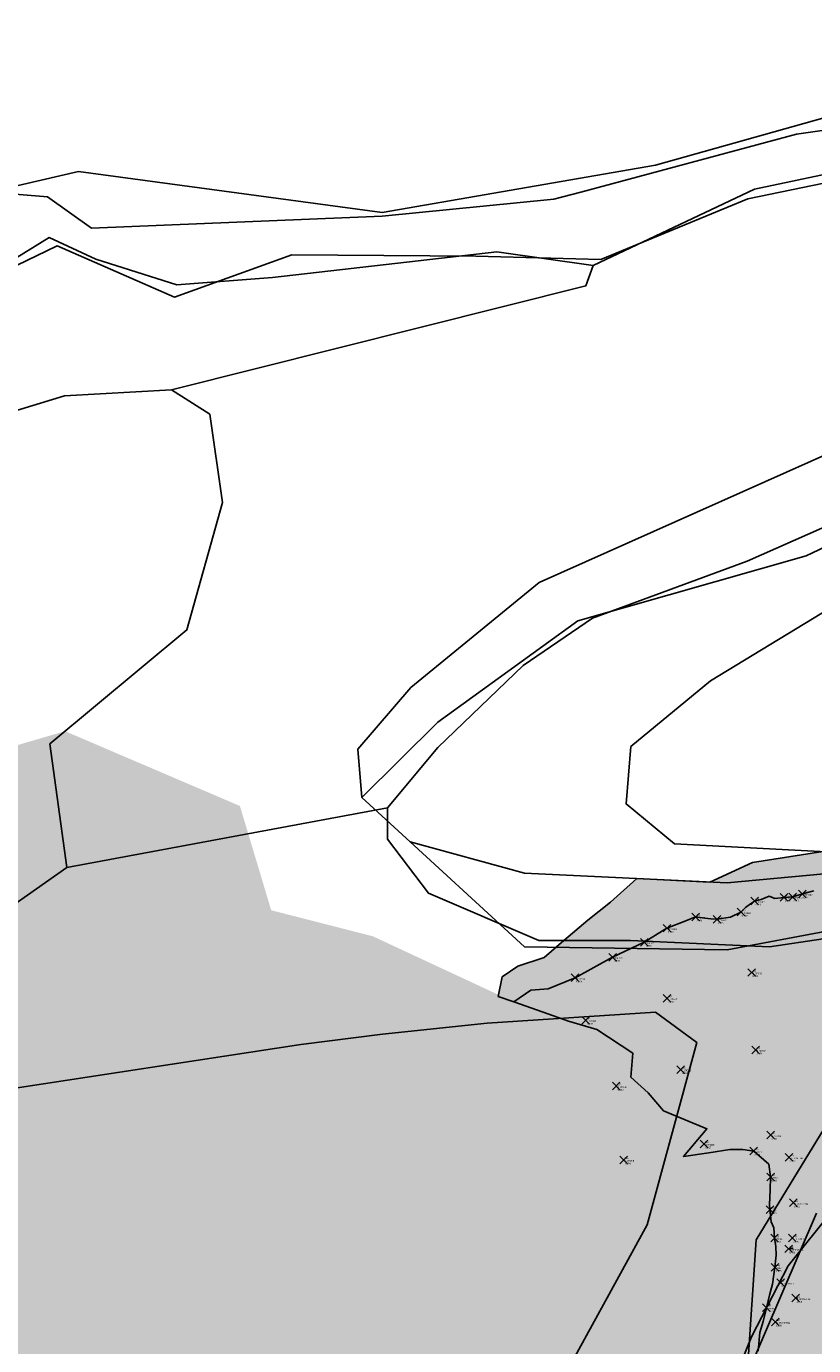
# Model space of a CAD drawing. Extents: x 463979 to 467979, y 555064 to 557157.
# Tile 68 of 82: x 467124 to 467155, y 556244 to 556295. Entities that reach past the tile are written whole.
import ezdxf

# ---------------------------------------------------------------- set-up
doc = ezdxf.new("R2010")
doc.units = 0
doc.header["$MEASUREMENT"] = 0
doc.header["$PDMODE"] = 3
doc.header["$PDSIZE"] = 0.15
for name, color, linetype in [('OS MAP', 7, 'Continuous'), ('Sections', 7, 'Continuous'), ('Survey Detail Drawn', 7, 'Continuous')]:
    doc.layers.add(name, color=color, linetype=linetype)
doc.layers.add('Points', color=7, linetype='Continuous', lineweight=9)
doc.layers.add('Spot Level', color=200, linetype='Continuous', lineweight=9)
doc.styles.add('Legend', font='calibri.ttf')

# ---------------------------------------------------------------- blocks, each defined once
blk = doc.blocks.new('*U4')
at = {"linetype": 'Continuous'}
blk.add_point((0, 0), dxfattribs=at)
at = {"linetype": 'Continuous', "style": 'Legend'}
for tag, p in [('NAME', (0.13, 0.14)), ('CODE', (0.13, -0.28)), ('COMMENTS', (0.13, -1.55)), ('ELEVATION', (0.13, -0.7))]:
    blk.add_attdef(tag, p, '', height=0.25, dxfattribs=at)

msp = doc.modelspace()

# ---------------------------------------------------------------- hatches: boundary and pattern name
at = {"layer": 'Survey Detail Drawn', "true_color": 0x34759d}
h = msp.add_hatch(dxfattribs=at)
h.set_pattern_fill('FLEX', color=155, scale=3.5)
h.set_pattern_definition([(0, (0, 0), (0, 0.875), [0.875, -0.875]), (45, (0.875, 0), (0, 0.875), [0.21875, -0.7999368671, 0.21875, -1.2374368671])])
h.paths.add_polyline_path([(467119.501, 556213.186), (467119.779, 556213.343), (467120.224, 556214.709), (467122.043, 556214.78), (467123.247, 556214.817), (467124.696, 556215.258), (467125.731, 556216.596), (467127.267, 556217.062), (467130.106, 556217.582), (467132.778, 556218.071), (467134.185, 556217.803), (467135.586, 556218.307), (467137.28, 556220.135), (467138.398, 556220.725), (467140.792, 556222.848), (467142.833, 556223.904), (467144.243, 556225.467), (467145.109, 556226.426), (467146.169, 556228.401), (467146.922, 556229.413), (467147.023, 556229.928), (467147.376, 556230.547), (467147.435, 556231.298), (467147.995, 556232.328), (467148.172, 556233.153), (467148.436, 556233.922), (467148.489, 556234.393), (467148.745, 556234.686), (467148.663, 556235.006), (467148.791, 556235.619), (467149.025, 556236.535), (467149.102, 556237.01), (467149.34, 556237.604), (467149.615, 556237.915), (467150.233, 556239.112), (467150.319, 556239.746), (467150.607, 556240.218), (467151.014, 556240.844), (467151.075, 556241.443), (467151.481, 556241.939), (467151.778, 556242.26), (467152.598, 556242.981), (467152.785, 556243.332), (467152.852, 556244.069), (467152.981, 556244.5), (467153.113, 556245.045), (467153.234, 556245.537), (467153.35, 556245.969), (467153.45, 556246.636), (467153.5, 556247.107), (467153.489, 556247.451), (467153.432, 556247.785), (467153.407, 556248.194), (467153.297, 556248.419), (467153.251, 556248.906), (467153.234, 556249.112), (467153.26, 556249.677), (467153.276, 556250.196), (467153.208, 556250.694), (467152.611, 556251.214), (467152.18, 556251.268), (467151.676, 556251.268), (467150.84, 556251.147), (467149.845, 556251.004), (467150.772, 556252.091), (467149.059, 556252.796), (467148.454, 556253.501), (467147.769, 556254.125), (467147.849, 556255.071), (467146.439, 556255.998), (467145.31, 556256.32), (467144.101, 556256.763), (467143.161, 556257.084), (467137.611, 556259.667), (467133.605, 556260.693), (467132.373, 556264.798), (467125.485, 556267.743), (467123.129, 556267.055), (467119.739, 556270.75), (467116.35, 556274.444), (467111.876, 556276.802), (467106.798, 556274.957), (467099.403, 556272.904), (467095.358, 556275.059), (467085.185, 556276.174), (467079.683, 556275.88), (467074.364, 556270.75), (467061.132, 556270.097), (467053.781, 556266.017), (467044.633, 556261.611), (467032.708, 556261.284), (467026.827, 556257.368), (467017.516, 556244.474), (467017.352, 556234.193), (467016.209, 556222.442), (467026.127, 556219.248), (467038.635, 556219.248), (467045.499, 556210.105), (467051.448, 556205.228), (467060.905, 556198.675), (467065.481, 556196.085), (467072.803, 556195.475), (467078.904, 556195.018), (467089.055, 556197.447), (467093.491, 556199.782), (467095.769, 556202.238), (467097.027, 556204.214), (467099.065, 556206.19), (467100.624, 556206.968), (467102.561, 556206.86), (467104.348, 556206.55), (467104.879, 556205.96), (467105.603, 556205.724), (467106.061, 556205.68), (467106.649, 556206.742), (467106.636, 556207.052), (467107.36, 556207.494), (467108.069, 556207.848), (467108.674, 556207.804), (467109.043, 556207.288), (467109.146, 556208.011), (467109.014, 556208.675), (467109.516, 556209.427), (467109.923, 556209.381), (467110.155, 556209.062), (467110.219, 556208.9), (467110.451, 556208.917), (467109.461, 556211.82), (467109.171, 556211.801), (467109.05, 556212.258), (467109.096, 556212.641), (467109.293, 556212.734), (467109.806, 556212.893), (467110.784, 556213.495), (467111.423, 556213.89), (467112.381, 556214.293), (467113.171, 556214.631), (467113.904, 556215.123), (467114.461, 556215.3), (467114.787, 556215.288), (467115.438, 556215.578), (467116.291, 556215.916), (467116.694, 556216.129), (467116.985, 556216.058), (467117.085, 556215.88), (467117.067, 556215.584), (467117.736, 556213.761), (467119.001, 556213.193)])
at = {"layer": 'Survey Detail Drawn'}
h = msp.add_hatch(dxfattribs=at)
h.set_pattern_fill('ANSI36', color=65)
h.set_pattern_definition([(45, (0, 0), (0.066291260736, 0.243067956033), [0.3125, -0.0625, 0, -0.0625])])
h.paths.add_polyline_path([(467145.573, 556258.034), (467147.055, 556258.842), (467148.302, 556259.431), (467149.195, 556259.988), (467149.936, 556260.273), (467150.324, 556260.429), (467150.683, 556260.386), (467150.93, 556260.358), (467151.164, 556260.336), (467151.702, 556260.415), (467152.108, 556260.62), (467152.285, 556260.798), (467152.484, 556260.947), (467152.645, 556261.055), (467152.903, 556261.111), (467153.223, 556261.245), (467153.45, 556261.153), (467153.806, 556261.2), (467154.149, 556261.216), (467154.532, 556261.334), (467154.978, 556261.451), (467155.284, 556261.579), (467155.639, 556261.714), (467155.963, 556261.757), (467156.272, 556261.636), (467156.393, 556261.508), (467156.455, 556261.303), (467156.833, 556261.16), (467157.245, 556261.146), (467157.579, 556261.149), (467158.233, 556261.253), (467158.461, 556261.267), (467158.824, 556261.331), (467159.093, 556261.586), (467159.35, 556261.948), (467159.588, 556262.01), (467159.776, 556262.019), (467160.015, 556262.019), (467160.229, 556261.981), (467160.532, 556261.924), (467160.851, 556261.834), (467161.155, 556261.76), (467161.22, 556261.718), (467161.236, 556261.666), (467161.496, 556261.586), (467161.822, 556261.598), (467162.1, 556261.693), (467162.56, 556261.887), (467162.837, 556262.029), (467163.053, 556262.118), (467164.727, 556261.547), (467165.754, 556261.324), (467166.323, 556260.433), (467166.361, 556259.391), (467165.792, 556258.14), (467165.583, 556257.116), (467165.375, 556255.733), (467164.825, 556255.259), (467164.048, 556254.285), (467163.44, 556253.405), (467164.415, 556253.513), (467165.396, 556254.027), (467166.257, 556254.636), (467167.441, 556255.772), (467167.561, 556256.943), (467168.422, 556258.365), (467168.183, 556258.951), (467168.01, 556260.613), (467166.842, 556261.411), (467165.703, 556262.461), (467164.212, 556262.532), (467161.744, 556263.467), (467159.88, 556262.76), (467157.075, 556263.037), (467155.331, 556263.002), (467152.56, 556262.577), (467150.883, 556261.805), (467148.013, 556261.943), (467146.97, 556261.012), (467146.079, 556260.306), (467145.127, 556259.506), (467144.359, 556258.833), (467143.315, 556258.495), (467142.7, 556258.066), (467142.547, 556257.299), (467143.161, 556257.084), (467143.837, 556257.544), (467144.513, 556257.605)])
h = msp.add_hatch(dxfattribs=at)
h.set_pattern_fill('GRAVEL', color=256, scale=2.5)
h.set_pattern_definition([(228.012787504, (1.8, 2.5), (-20, -22.5), [0.33634, -33.297720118]), (184.969740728, (1.575, 2.25), (30, 2.5), [0.57717, -57.139811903]), (132.510447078, (1, 2.2), (25, -27.5), [0.40697, -40.29008149]), (267.273689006, (0.025, 1.575), (2.5, 50), [0.525595, -52.033895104]), (292.833654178, (0, 1.05), (-12.5, 30), [0.5153875, -51.02343282]), (357.273689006, (0.2, 0.575), (-50, 2.5), [0.525595, -52.033895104]), (37.694240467, (0.725, 0.55), (-32.5, -25), [0.6950725, -68.812121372]), (72.255328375, (1.275, 0.975), (17.5, 55), [0.65622, -64.965803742]), (121.429565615, (1.475, 1.6), (-20, 32.5), [0.527375, -52.210182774]), (175.23635831, (1.2, 2.05), (27.5, -2.5), [0.60208, -29.501906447]), (222.397437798, (0.6, 2.1), (-30, -27.5), [0.77862, -77.083437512]), (138.814074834, (2.5, 1.55), (-17.5, 15), [0.2657525, -26.309612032]), (171.46923439, (2.3, 1.725), (32.5, -5), [0.5055925, -50.05377854]), (225, (1.8, 1.8), (-3e-16, -2.5), [0.3535525, -3.181981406]), (203.198590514, (1.625, 2.1), (12.5, 5), [0.190395, -18.849037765]), (291.801409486, (1.45, 2.025), (-2.5, 7.5), [0.2692575, -13.193654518]), (30.96375653, (1.55, 1.775), (7.5, 5), [0.4373225, -14.140057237]), (161.56505118, (1.925, 2), (5, -2.5), [0.3162275, -7.58946665]), (16.389540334, (0, 2.025), (25, 7.5), [0.443, -43.857112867]), (70.346175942, (0.425, 2.15), (-10.000000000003, -27.50000000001), [0.3716525, -36.793519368]), (293.198590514, (1.925, 2.5), (-5, 12.5), [0.3807875, -18.658645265]), (343.610459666, (2.075, 2.15), (-25, 7.5), [0.443, -43.857112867]), (339.44395478, (0, 0.475), (-12.5, 5), [0.4272, -20.932809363]), (294.77514057, (0.4, 0.325), (-12.5, 27.5), [0.357945, -35.436607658]), (66.801409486, (1.95, 0), (5, 12.5), [0.3807875, -18.658645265]), (17.354024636, (2.1, 0.35), (-32.5, -10), [0.4190775, -41.488559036]), (69.44395478, (0.725, 0), (-5, -12.5), [0.2136, -21.146409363]), (101.309932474, (1.8, 0), (-2.5, 10), [0.127475, -12.620073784]), (165.96375653, (1.775, 0.125), (7.5, -2.5), [0.5153875, -9.792376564]), (186.009005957, (1.275, 0.25), (25, 2.5), [0.477625, -47.284807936]), (303.69006753, (1.55, 1.55), (-2.5, 5), [0.360555, -8.653323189]), (353.157226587, (1.75, 1.25), (42.5, -5), [0.629485, -62.31890656]), (60.9453959, (2.375, 1.175), (-10, -17.5), [0.25739, -25.4816853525]), (90, (2.5, 1.4), (-2.5, 2.5), [0.15, -2.35]), (120.256437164, (1.225, 0.325), (10, -17.5), [0.34731, -34.383799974]), (48.012787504, (1.05, 0.625), (20, 22.5), [0.67268, -32.961380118]), (0, (1.5, 1.125), (2.5, 2.5), [0.65, -1.85]), (325.30484647, (2.15, 1.125), (25, -17.5), [0.395285, -39.133185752]), (254.0546041, (2.475, 0.9), (-2.5, -10), [0.364005, -17.836269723]), (207.645975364, (2.375, 0.55), (-47.5, -25), [0.5926625, -58.673685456]), (175.42607874, (1.85, 0.275), (-32.5, 2.5), [0.6269975, -62.07268352])])
h.paths.add_polyline_path([(467147.036, 556224.971), (467148.435, 556226.915), (467150.5, 556230.485), (467150.667, 556231.132), (467149.984, 556232.097), (467150.104, 556232.977), (467150.248, 556233.737), (467150.232, 556234.592), (467150.059, 556235.407), (467150.072, 556235.92), (467150.226, 556236.537), (467150.675, 556237.127), (467150.741, 556237.539), (467150.864, 556238.125), (467151.084, 556238.467), (467151.263, 556238.785), (467151.287, 556238.932), (467151.336, 556239.184), (467151.556, 556239.339), (467151.733, 556239.364), (467151.879, 556239.482), (467152.148, 556239.329), (467152.639, 556239.332), (467153.255, 556239.512), (467154.086, 556239.652), (467154.556, 556239.414), (467155.027, 556239.532), (467155.974, 556239.349), (467156.887, 556239.586), (467157.393, 556239.815), (467157.363, 556239.96), (467157.381, 556240.106), (467157.408, 556240.256), (467157.51, 556240.407), (467157.576, 556240.494), (467157.637, 556240.58), (467157.687, 556240.676), (467157.712, 556240.748), (467157.708, 556240.856), (467157.712, 556240.883), (467157.723, 556241.015), (467157.738, 556241.099), (467157.729, 556241.158), (467157.716, 556241.215), (467157.629, 556241.332), (467157.527, 556241.449), (467157.514, 556241.533), (467157.489, 556241.614), (467157.491, 556241.68), (467157.509, 556241.72), (467157.521, 556241.787), (467157.626, 556241.932), (467157.728, 556241.993), (467157.792, 556242.063), (467157.775, 556242.138), (467157.725, 556242.258), (467157.739, 556242.384), (467157.768, 556242.509), (467157.874, 556242.646), (467157.959, 556242.707), (467158.047, 556242.848), (467158.058, 556242.956), (467157.999, 556243.026), (467157.903, 556243.012), (467157.829, 556243.029), (467157.839, 556243.215), (467157.892, 556243.34), (467157.968, 556243.458), (467158.051, 556243.568), (467158.135, 556243.681), (467158.271, 556243.878), (467158.236, 556244.052), (467158.164, 556244.064), (467158.091, 556244.065), (467158, 556244.096), (467157.967, 556244.147), (467157.885, 556244.186), (467157.773, 556244.201), (467157.608, 556244.189), (467157.441, 556244.173), (467157.171, 556244.301), (467157.059, 556244.359), (467156.958, 556244.411), (467156.807, 556244.492), (467156.632, 556244.48), (467156.566, 556244.522), (467156.522, 556244.65), (467156.544, 556244.738), (467156.669, 556244.863), (467156.733, 556244.873), (467156.81, 556244.908), (467156.844, 556244.975), (467156.727, 556245.078), (467156.604, 556245.192), (467156.519, 556245.311), (467156.42, 556245.381), (467156.207, 556245.503), (467155.992, 556245.607), (467155.773, 556245.628), (467155.723, 556245.763), (467155.754, 556245.926), (467155.848, 556245.977), (467156.016, 556246.069), (467156.119, 556246.157), (467156.376, 556246.161), (467156.539, 556246.132), (467156.723, 556246.028), (467156.908, 556246.046), (467157.046, 556246.09), (467157.093, 556246.154), (467157.096, 556246.217), (467157.041, 556246.246), (467156.947, 556246.25), (467156.831, 556246.256), (467156.713, 556246.335), (467156.665, 556246.412), (467156.648, 556246.45), (467156.749, 556246.596), (467156.829, 556246.681), (467156.909, 556246.744), (467156.925, 556246.751), (467156.967, 556246.783), (467157.06, 556246.834), (467157.128, 556246.856), (467157.185, 556246.912), (467157.185, 556246.96), (467157.13, 556247.027), (467157.033, 556247.067), (467156.998, 556247.104), (467156.986, 556247.174), (467156.956, 556247.269), (467157.057, 556247.312), (467157.134, 556247.309), (467157.231, 556247.314), (467157.289, 556247.369), (467157.248, 556247.426), (467157.148, 556247.495), (467157.068, 556247.539), (467156.993, 556247.583), (467156.916, 556247.725), (467156.927, 556247.791), (467157.076, 556247.883), (467157.221, 556247.933), (467157.324, 556247.953), (467157.417, 556248.033), (467157.447, 556248.14), (467157.435, 556248.208), (467157.356, 556248.274), (467157.295, 556248.263), (467157.115, 556248.349), (467157.033, 556248.411), (467157.209, 556248.531), (467157.306, 556248.576), (467157.45, 556248.593), (467157.48, 556248.696), (467157.461, 556248.736), (467157.493, 556248.809), (467157.465, 556248.869), (467157.41, 556248.944), (467157.268, 556248.989), (467157.216, 556249.031), (467157.201, 556249.091), (467157.203, 556249.162), (467157.281, 556249.325), (467157.393, 556249.41), (467157.577, 556249.427), (467157.856, 556249.491), (467158.015, 556249.631), (467158.277, 556249.634), (467158.453, 556249.634), (467158.728, 556249.736), (467158.774, 556249.815), (467158.623, 556249.899), (467158.453, 556249.912), (467158.188, 556250.089), (467158.184, 556250.227), (467158.666, 556250.598), (467158.686, 556250.732), (467158.916, 556251.163), (467159.146, 556251.525), (467159.159, 556251.58), (467159.693, 556252.061), (467159.771, 556252.108), (467160.374, 556252.402), (467160.396, 556252.419), (467161.752, 556253.112), (467162.507, 556253.535), (467164.048, 556254.285), (467164.825, 556255.259), (467165.375, 556255.733), (467165.583, 556257.116), (467165.792, 556258.14), (467166.361, 556259.391), (467166.323, 556260.433), (467165.754, 556261.324), (467164.727, 556261.547), (467163.053, 556262.118), (467162.837, 556262.029), (467162.56, 556261.887), (467162.1, 556261.693), (467161.822, 556261.598), (467161.496, 556261.586), (467161.236, 556261.666), (467161.22, 556261.718), (467161.155, 556261.76), (467160.851, 556261.834), (467160.532, 556261.924), (467160.229, 556261.981), (467160.015, 556262.019), (467159.776, 556262.019), (467159.588, 556262.01), (467159.35, 556261.948), (467159.093, 556261.586), (467158.824, 556261.331), (467158.461, 556261.267), (467158.233, 556261.253), (467157.579, 556261.149), (467157.245, 556261.146), (467156.833, 556261.16), (467156.455, 556261.303), (467156.393, 556261.508), (467156.272, 556261.636), (467155.963, 556261.757), (467155.639, 556261.714), (467155.284, 556261.579), (467154.978, 556261.451), (467154.532, 556261.334), (467154.149, 556261.216), (467153.806, 556261.2), (467153.45, 556261.153), (467153.223, 556261.245), (467152.903, 556261.111), (467152.645, 556261.055), (467152.484, 556260.947), (467152.285, 556260.798), (467152.108, 556260.62), (467151.702, 556260.415), (467151.164, 556260.336), (467150.93, 556260.358), (467150.683, 556260.386), (467150.324, 556260.429), (467149.936, 556260.273), (467149.195, 556259.988), (467148.302, 556259.431), (467147.055, 556258.842), (467145.573, 556258.034), (467144.513, 556257.605), (467143.837, 556257.544), (467143.161, 556257.084), (467144.101, 556256.763), (467145.31, 556256.32), (467146.439, 556255.998), (467147.849, 556255.071), (467147.769, 556254.125), (467148.454, 556253.501), (467149.059, 556252.796), (467150.772, 556252.091), (467149.845, 556251.004), (467150.84, 556251.147), (467151.676, 556251.268), (467152.18, 556251.268), (467152.611, 556251.214), (467153.208, 556250.694), (467153.276, 556250.196), (467153.26, 556249.677), (467153.234, 556249.112), (467153.251, 556248.906), (467153.297, 556248.419), (467153.407, 556248.194), (467153.432, 556247.785), (467153.489, 556247.451), (467153.5, 556247.107), (467153.45, 556246.636), (467153.35, 556245.969), (467153.234, 556245.537), (467153.113, 556245.045), (467152.981, 556244.5), (467152.852, 556244.069), (467152.785, 556243.332), (467152.598, 556242.981), (467151.778, 556242.26), (467151.481, 556241.939), (467151.075, 556241.443), (467151.014, 556240.844), (467150.607, 556240.218), (467150.319, 556239.746), (467150.233, 556239.112), (467149.615, 556237.915), (467149.34, 556237.604), (467149.102, 556237.01), (467149.025, 556236.535), (467148.791, 556235.619), (467148.663, 556235.006), (467148.745, 556234.686), (467148.489, 556234.393), (467148.436, 556233.922), (467148.172, 556233.153), (467147.995, 556232.328), (467147.435, 556231.298), (467147.376, 556230.547), (467147.023, 556229.928), (467146.922, 556229.413), (467146.169, 556228.401), (467145.109, 556226.426), (467144.243, 556225.467), (467142.833, 556223.904), (467140.792, 556222.848), (467138.398, 556220.725), (467137.28, 556220.135), (467135.586, 556218.307), (467134.185, 556217.803), (467132.778, 556218.071), (467130.106, 556217.582), (467127.267, 556217.062), (467125.731, 556216.596), (467124.696, 556215.258), (467123.247, 556214.817), (467122.043, 556214.78), (467120.224, 556214.709), (467119.779, 556213.343), (467119.501, 556213.186), (467119.35, 556212.764), (467120.275, 556211.897), (467120.718, 556211.94), (467122.108, 556212.156), (467123.188, 556212.273), (467124.467, 556212.849), (467125.343, 556213.246), (467126.945, 556213.904), (467127.989, 556214.238), (467130.757, 556214.902), (467133.531, 556215.949), (467136.159, 556216.816), (467140.018, 556219.109), (467141.369, 556219.948), (467142.633, 556220.779), (467142.868, 556220.838), (467144.904, 556222.81), (467146.195, 556224.229)])

# ---------------------------------------------------------------- linework, layer by layer
at = {"layer": 'OS MAP'}
for points in [[(467168.19, 556295.492), (467148.74, 556290.027), (467137.978, 556288.167), (467126.016, 556289.78), (467120.113, 556288.419)], [(467120.113, 556288.419), (467126.016, 556289.78), (467137.978, 556288.167), (467148.74, 556290.027), (467168.19, 556295.492)], [(467120.113, 556288.419), (467126.016, 556289.78), (467137.978, 556288.167), (467148.74, 556290.027), (467168.19, 556295.492)], [(467168.19, 556295.492), (467148.74, 556290.027), (467137.978, 556288.167), (467126.016, 556289.78), (467120.113, 556288.419)], [(467167.31, 556293.098), (467154.293, 556291.247), (467145.797, 556288.968), (467144.742, 556288.688), (467137.974, 556288.024), (467126.525, 556287.554), (467124.795, 556288.775), (467122.541, 556288.959)], [(467121.47, 556285.094), (467124.856, 556287.179), (467126.693, 556286.332), (467129.882, 556285.317), (467133.652, 556285.607), (467142.496, 556286.622), (467146.29, 556286.08), (467152.645, 556289.088), (467163.664, 556291.409)], [(467121.47, 556285.094), (467124.856, 556287.179), (467126.693, 556286.332), (467129.882, 556285.317), (467133.652, 556285.607), (467142.496, 556286.622), (467146.29, 556286.08), (467152.645, 556289.088), (467163.664, 556291.409)], [(467163.664, 556291.409), (467152.645, 556289.088), (467146.29, 556286.08), (467146.002, 556285.279), (467129.68, 556281.188), (467131.183, 556280.222), (467131.688, 556276.751), (467130.278, 556271.727), (467124.882, 556267.241), (467125.554, 556262.381)], [(467121.962, 556285.307), (467125.174, 556286.853), (467129.797, 556284.826), (467134.423, 556286.501), (467141.66, 556286.444), (467146.585, 556286.319), (467152.378, 556288.705), (467162.191, 556290.72)], [(467121.962, 556285.307), (467125.174, 556286.853), (467129.797, 556284.826), (467134.423, 556286.501), (467141.66, 556286.444), (467146.585, 556286.319), (467152.378, 556288.705), (467162.191, 556290.72)], [(467110.873, 556276.496), (467125.462, 556280.941), (467129.68, 556281.188), (467146.002, 556285.279), (467146.29, 556286.08), (467142.496, 556286.622), (467133.652, 556285.607), (467129.882, 556285.317), (467126.693, 556286.332), (467124.856, 556287.179), (467121.47, 556285.094)], [(467115.985, 556255.659), (467125.554, 556262.381), (467124.882, 556267.241), (467130.278, 556271.727), (467131.688, 556276.751), (467131.183, 556280.222), (467129.68, 556281.188), (467125.462, 556280.941), (467110.873, 556276.496)], [(467162.32, 556262.766), (467151.562, 556261.773), (467143.585, 556262.155), (467139.08, 556263.389), (467137.18, 556265.132), (467137.015, 556267.04), (467139.107, 556269.459), (467144.155, 556273.6), (467158.406, 556279.953)], [(467164.198, 556279.163), (467154.685, 556274.653), (467145.688, 556272.092), (467140.174, 556268.093), (467137.18, 556265.132), (467139.08, 556263.389), (467143.585, 556259.259), (467151.562, 556259.14), (467159.687, 556260.66)], [(467164.198, 556279.163), (467154.685, 556274.653), (467145.688, 556272.092), (467140.174, 556268.093), (467137.18, 556265.132), (467139.08, 556263.389), (467143.585, 556259.259), (467151.562, 556259.14), (467159.687, 556260.66)], [(467125.554, 556262.381), (467138.182, 556264.731), (467140.172, 556267.095), (467143.53, 556270.33), (467146.266, 556272.196), (467152.359, 556274.436), (467157.673, 556276.788)], [(467157.673, 556276.788), (467152.359, 556274.436), (467146.266, 556272.196), (467143.53, 556270.33), (467140.172, 556267.095), (467138.182, 556264.731), (467138.182, 556263.487), (467139.799, 556261.372), (467144.151, 556259.506), (467147.758, 556259.506), (467153.23, 556259.257), (467157.458, 556259.879)], [(467157.673, 556276.788), (467152.359, 556274.436), (467146.266, 556272.196), (467143.53, 556270.33), (467140.172, 556267.095), (467138.182, 556264.731), (467138.182, 556263.487), (467139.799, 556261.372), (467144.151, 556259.506), (467147.758, 556259.506), (467153.23, 556259.257), (467157.458, 556259.879)], [(467163.709, 556262.556), (467149.489, 556263.313), (467147.588, 556264.882), (467147.772, 556267.136), (467150.905, 556269.724), (467161.688, 556276.268)], [(467161.688, 556276.268), (467150.905, 556269.724), (467147.772, 556267.136), (467147.588, 556264.882), (467149.489, 556263.313), (467163.709, 556262.556)], [(467161.688, 556276.268), (467150.905, 556269.724), (467147.772, 556267.136), (467147.588, 556264.882), (467149.489, 556263.313), (467163.709, 556262.556)], [(467163.709, 556262.556), (467149.489, 556263.313), (467147.588, 556264.882), (467147.772, 556267.136), (467150.905, 556269.724), (467161.688, 556276.268)], [(467151.512, 556241.408), (467152.524, 556243.892), (467153.976, 556246.691), (467157.458, 556251.046), (467159.448, 556253.036), (467163.303, 556254.281), (467165.417, 556254.778), (467167.407, 556257.018), (467167.531, 556259.257), (467166.164, 556260.999), (467162.433, 556260.75), (467157.458, 556259.879), (467153.23, 556259.257), (467147.758, 556259.506), (467144.151, 556259.506), (467139.799, 556261.372), (467138.182, 556263.487), (467138.182, 556264.731), (467125.554, 556262.381), (467115.985, 556255.659)], [(467122.566, 556253.549), (467134.773, 556255.402), (467137.988, 556255.814), (467142.118, 556256.249), (467148.747, 556256.684), (467150.377, 556255.488), (467148.421, 556248.312), (467141.614, 556235.905)], [(467141.614, 556235.905), (467148.421, 556248.312), (467150.377, 556255.488), (467148.747, 556256.684), (467142.118, 556256.249), (467137.988, 556255.814), (467134.773, 556255.402), (467122.566, 556253.549)], [(467152.354, 556242.413), (467152.714, 556247.718), (467156.732, 556254.292)], [(467157.458, 556251.046), (467153.976, 556246.691), (467152.524, 556243.892), (467151.512, 556241.408)], [(467157.458, 556251.046), (467153.976, 556246.691), (467152.524, 556243.892), (467151.512, 556241.408)], [(467155.083, 556248.771), (467152.354, 556242.413)], [(467155.083, 556248.771), (467152.354, 556242.413)]]:
    msp.add_lwpolyline(points, dxfattribs=at)
at = {"layer": 'Sections', "color": 0}
for points, elevation in [([(467153.985, 556247.362), (467154.172, 556247.378)], 0.721), ([(467154.264, 556245.423), (467154.344, 556245.43)], 1.058)]:
    msp.add_lwpolyline(points, dxfattribs=dict(at, elevation=elevation))
at = {"layer": 'Survey Detail Drawn', "color": 0, "elevation": -0.374}
for points in [[(467155.331, 556263.002), (467152.56, 556262.577), (467150.883, 556261.805), (467148.013, 556261.943), (467146.97, 556261.012), (467146.079, 556260.306), (467145.127, 556259.506), (467144.359, 556258.833), (467143.315, 556258.495), (467142.7, 556258.066), (467142.7, 556258.066), (467142.547, 556257.299), (467143.161, 556257.084), (467143.837, 556257.544), (467144.513, 556257.605), (467145.573, 556258.034), (467145.573, 556258.034), (467147.055, 556258.842), (467148.302, 556259.431), (467149.195, 556259.988), (467149.936, 556260.273), (467150.324, 556260.429), (467150.683, 556260.386), (467150.93, 556260.358), (467151.164, 556260.336), (467151.702, 556260.415), (467152.108, 556260.62), (467152.285, 556260.798), (467152.484, 556260.947), (467152.645, 556261.055), (467152.903, 556261.111), (467153.223, 556261.245), (467153.45, 556261.153), (467153.806, 556261.2), (467154.149, 556261.216), (467154.532, 556261.334), (467154.978, 556261.451)], [(467154.978, 556261.451), (467154.532, 556261.334), (467154.149, 556261.216), (467153.806, 556261.2), (467153.45, 556261.153), (467153.223, 556261.245), (467152.903, 556261.111), (467152.645, 556261.055), (467152.484, 556260.947), (467152.285, 556260.798), (467152.108, 556260.62), (467151.702, 556260.415), (467151.164, 556260.336), (467150.93, 556260.358), (467150.683, 556260.386), (467150.324, 556260.429), (467149.936, 556260.273), (467149.195, 556259.988), (467148.302, 556259.431), (467147.055, 556258.842), (467145.573, 556258.034), (467144.513, 556257.605), (467143.837, 556257.544), (467143.161, 556257.084), (467144.101, 556256.763), (467145.31, 556256.32), (467146.439, 556255.998), (467147.849, 556255.071), (467147.769, 556254.125), (467148.454, 556253.501), (467149.059, 556252.796), (467150.772, 556252.091), (467149.845, 556251.004), (467150.84, 556251.147), (467151.676, 556251.268), (467152.18, 556251.268), (467152.611, 556251.214), (467153.208, 556250.694), (467153.276, 556250.196), (467153.26, 556249.677), (467153.234, 556249.112), (467153.251, 556248.906), (467153.297, 556248.419), (467153.407, 556248.194), (467153.432, 556247.785), (467153.489, 556247.451), (467153.5, 556247.107), (467153.45, 556246.636), (467153.35, 556245.969), (467153.234, 556245.537), (467153.113, 556245.045), (467152.981, 556244.5), (467152.852, 556244.069), (467152.785, 556243.332)]]:
    msp.add_lwpolyline(points, dxfattribs=at)

# ---------------------------------------------------------------- block references
at = {"layer": 'Points', "lineweight": 0, "xscale": 0.25, "yscale": 0.25, "zscale": 0.25}
for p, values in [((467153.806, 556261.2, 0.68), {'NAME': '177', 'CODE': 'BTM RK2', 'ELEVATION': '0.680'}), ((467154.149, 556261.216, 0.623), {'NAME': '178', 'CODE': 'BTM RK2', 'ELEVATION': '0.623'}), ((467154.532, 556261.334, 0.721), {'NAME': '179', 'CODE': 'BTM RK2', 'ELEVATION': '0.721'}), ((467152.645, 556261.055, 0.548), {'NAME': '176', 'CODE': 'BTM RK2', 'ELEVATION': '0.548'}), ((467150.324, 556260.429, 0.286), {'NAME': '173', 'CODE': 'BTM RK2', 'ELEVATION': '0.286'}), ((467151.164, 556260.336, 0.355), {'NAME': '174', 'CODE': 'BTM RK2', 'ELEVATION': '0.355'}), ((467152.108, 556260.62, 0.539), {'NAME': '175', 'CODE': 'BTM RK2', 'ELEVATION': '0.539'}), ((467149.195, 556259.988, 0.162), {'NAME': '172', 'CODE': 'BTM RK2', 'ELEVATION': '0.162'}), ((467148.302, 556259.431, -0.016), {'NAME': '171', 'CODE': 'BTM RK2', 'ELEVATION': '-0.016'}), ((467147.055, 556258.842, -0.169), {'NAME': '170', 'CODE': 'BTM RK2', 'ELEVATION': '-0.169'}), ((467145.573, 556258.034, -0.374), {'NAME': '169', 'CODE': 'BTM RK2', 'ELEVATION': '-0.374'}), ((467152.611, 556251.214, 0.224), {'NAME': '190', 'CODE': 'HWM1', 'ELEVATION': '0.224'}), ((467153.276, 556250.196, 0.515), {'NAME': '191', 'CODE': 'HWM1', 'ELEVATION': '0.515'}), ((467153.251, 556248.906, 0.603), {'NAME': '192', 'CODE': 'HWM1', 'ELEVATION': '0.603'}), ((467153.432, 556247.785, 0.667), {'NAME': '193', 'CODE': 'HWM1', 'ELEVATION': '0.667'}), ((467153.45, 556246.636, 0.775), {'NAME': '194', 'CODE': 'HWM1', 'ELEVATION': '0.775'}), ((467153.113, 556245.045, 1.022), {'NAME': '195', 'CODE': 'HWM1', 'ELEVATION': '1.022'})]:
    msp.add_blockref('*U4', p, dxfattribs=at).add_auto_attribs(values)
at = {"layer": 'Spot Level', "lineweight": 0, "xscale": 0.25, "yscale": 0.25, "zscale": 0.25}
for p, values in [((467152.528, 556258.243, 0.392), {'NAME': '166', 'CODE': 'SL STONE', 'ELEVATION': '0.392'}), ((467149.202, 556257.227, -0.022), {'NAME': '167', 'CODE': 'SL STONE', 'ELEVATION': '-0.022'}), ((467145.995, 556256.361, -0.417), {'NAME': '168', 'CODE': 'SL STONE', 'ELEVATION': '-0.417'}), ((467152.688, 556255.192, 0.259), {'NAME': '159', 'CODE': 'SL STONE', 'ELEVATION': '0.259'}), ((467149.739, 556254.422, -0.067), {'NAME': '158', 'CODE': 'SL STONE', 'ELEVATION': '-0.067'}), ((467147.194, 556253.768, -0.4), {'NAME': '157', 'CODE': 'SL STONE', 'ELEVATION': '-0.400'}), ((467153.282, 556251.842, 0.315), {'NAME': '154', 'CODE': 'SL STONE', 'ELEVATION': '0.315'}), ((467150.654, 556251.495, -0.027), {'NAME': '155', 'CODE': 'SL STONE', 'ELEVATION': '-0.027'}), ((467147.493, 556250.865, -0.396), {'NAME': '156', 'CODE': 'SL STONE', 'ELEVATION': '-0.396'}), ((467153.998, 556250.964, 0.427), {'NAME': '224', 'CODE': 'SL STONE FILL', 'ELEVATION': '0.427'}), ((467154.168, 556249.176, 0.612), {'NAME': '223', 'CODE': 'SL STONE FILL', 'ELEVATION': '0.612'}), ((467154.136, 556247.787, 0.69), {'NAME': '231', 'CODE': 'SL STONE FILL', 'ELEVATION': '0.690'}), ((467153.985, 556247.362, 0.721), {'NAME': '222', 'CODE': 'SL STONE FILL', 'ELEVATION': '0.721'}), ((467153.674, 556246.03, 0.931), {'NAME': '221', 'CODE': 'SL STONE FILL', 'ELEVATION': '0.931'}), ((467154.264, 556245.423, 1.058), {'NAME': '232', 'CODE': 'SL STONE FILL', 'ELEVATION': '1.058'}), ((467153.46, 556244.487, 1.1), {'NAME': '220', 'CODE': 'SL STONE FILL', 'ELEVATION': '1.100'})]:
    msp.add_blockref('*U4', p, dxfattribs=at).add_auto_attribs(values)

doc.saveas('drawing.dxf')
